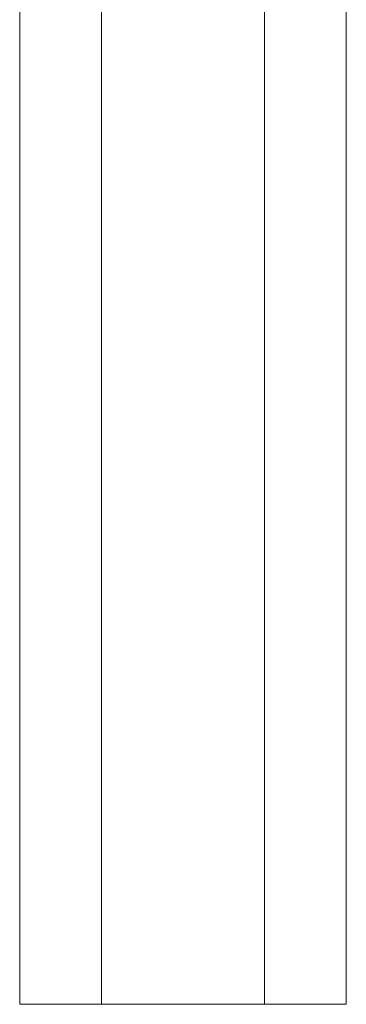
# Model space of a CAD drawing. Header units: millimetres. Extents: x -156 to 353, y -115 to 445.
# Tile 5 of 17: x 37 to 51, y -115 to -71. Entities that reach past the tile are written whole.
import ezdxf

# ---------------------------------------------------------------- set-up
doc = ezdxf.new("R2010")
doc.units = ezdxf.units.MM
doc.layers.add('M-520-M_DRAINAGE_FW', color=2, linetype='Continuous', lineweight=30)

# ---------------------------------------------------------------- blocks, each defined once
blk = doc.blocks.new('FFAS4954-601500BT0 - EasySet Exposed Bath _ Shower Auto Temperature Mixer with Shower Kit-4445-3D View 1')
at = {"layer": 'M-520-M_DRAINAGE_FW', "lineweight": 9}
mesh = blk.add_polyface(dxfattribs=at)
corners = [(51.488, -115.05, 69.5), (47.838, -115.05, 63.178), (40.538, -115.05, 63.178), (36.888, -115.05, 69.5), (36.888, -64.15, 69.5), (40.538, -64.15, 63.178), (47.838, -64.15, 63.178), (51.488, -64.15, 69.5)]
mesh.append_faces([[corners[k] for k in face] for face in [(2, 5, 6, 1)]], dxfattribs={"vtx0": -1, "vtx2": -1})
mesh.append_faces([[corners[k] for k in face] for face in [(3, 4, 5, 2)]], dxfattribs={"vtx2": -1})
mesh.append_faces([[corners[k] for k in face] for face in [(6, 7, 0, 1)]], dxfattribs={"vtx3": -1})
mesh = blk.add_polyface(dxfattribs=at)
corners = [(36.888, -115.05, 69.5), (40.538, -115.05, 75.822), (47.838, -115.05, 75.822), (51.488, -115.05, 69.5), (51.488, -64.15, 69.5), (47.838, -64.15, 75.822), (40.538, -64.15, 75.822), (36.888, -64.15, 69.5)]
mesh.append_faces([[corners[k] for k in face] for face in [(1, 6, 7, 0)]], dxfattribs={"vtx0": -1})
mesh.append_faces([[corners[k] for k in face] for face in [(2, 5, 6, 1)]], dxfattribs={"vtx0": -1, "vtx2": -1})
mesh.append_faces([[corners[k] for k in face] for face in [(3, 4, 5, 2)]], dxfattribs={"vtx2": -1})
mesh = blk.add_polyface(dxfattribs=at)
corners = [(44.188, -115.05, 69.5), (36.888, -115.05, 69.5), (40.538, -115.05, 63.178), (47.838, -115.05, 63.178), (51.488, -115.05, 69.5)]
mesh.append_faces([[corners[k] for k in face] for face in [(3, 4, 0)]], dxfattribs={"vtx2": -1})
mesh.append_faces([[corners[k] for k in face] for face in [(0, 1, 2, 3)]], dxfattribs={"vtx3": -1})
mesh = blk.add_polyface(dxfattribs=at)
corners = [(44.188, -115.05, 69.5), (51.488, -115.05, 69.5), (47.838, -115.05, 75.822), (40.538, -115.05, 75.822), (36.888, -115.05, 69.5)]
mesh.append_faces([[corners[k] for k in face] for face in [(1, 2, 0)]], dxfattribs={"vtx1": -1})
mesh.append_faces([[corners[k] for k in face] for face in [(3, 4, 0, 2)]], dxfattribs={"vtx2": -1})

msp = doc.modelspace()

# ---------------------------------------------------------------- block references
at = {"layer": 'M-520-M_DRAINAGE_FW', "lineweight": 9}
msp.add_blockref('FFAS4954-601500BT0 - EasySet Exposed Bath _ Shower Auto Temperature Mixer with Shower Kit-4445-3D View 1', (0, 0), dxfattribs=at)

doc.saveas('drawing.dxf')
